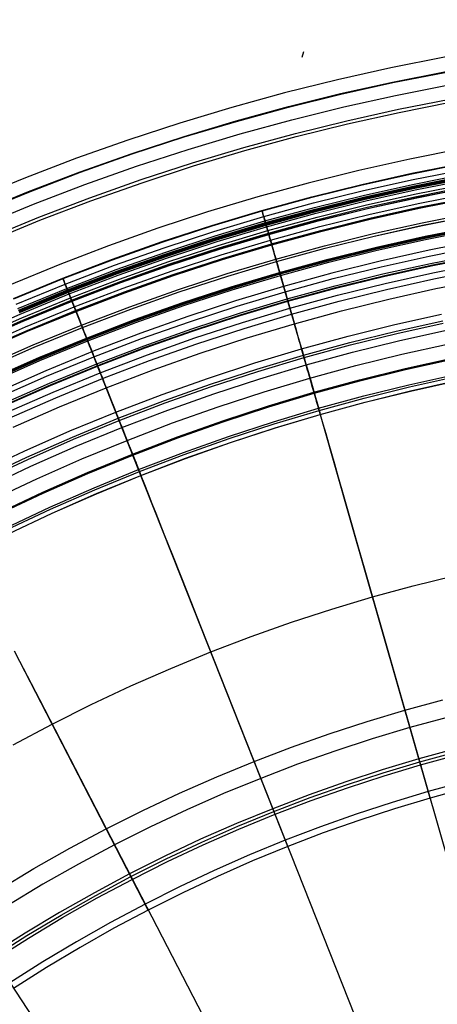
# Model space of a CAD drawing. Header units: millimetres. Extents: x -14 to 488, y -50 to 50.
# Tile 82 of 256: x 195.76 to 202.35, y 19.77 to 35.29. Entities that reach past the tile are written whole.
import ezdxf

# ---------------------------------------------------------------- set-up
doc = ezdxf.new("R2010")
doc.units = ezdxf.units.MM
doc.header["$MEASUREMENT"] = 0
doc.layers.add('Default', color=7, linetype='Continuous')

msp = doc.modelspace()

# ---------------------------------------------------------------- linework, layer by layer
at = {"layer": 'Default'}
for points in [[(212.964, 35.058), (212.157, 35.141), (211.348, 35.206), (210.537, 35.253), (209.726, 35.28), (208.915, 35.29), (208.103, 35.28), (207.292, 35.253), (206.482, 35.206), (205.673, 35.141), (204.866, 35.058), (204.061, 34.956), (203.258, 34.836), (202.459, 34.697), (201.615, 34.531), (200.775, 34.343), (199.94, 34.136), (199.11, 33.908), (198.286, 33.66), (197.469, 33.393), (196.658, 33.105), (195.854, 32.799), (195.025, 32.458)], [(195.091, 32.249), (195.902, 32.582), (196.718, 32.893), (197.536, 33.182), (198.356, 33.45), (199.178, 33.696), (200.001, 33.921), (200.823, 34.124), (201.644, 34.307), (202.463, 34.468), (203.28, 34.61), (204.094, 34.731), (204.904, 34.832), (205.71, 34.914), (206.511, 34.977), (207.306, 35.022), (208.095, 35.048), (208.878, 35.057), (209.66, 35.048), (210.449, 35.022), (211.244, 34.977), (212.045, 34.914), (212.851, 34.832)], [(195.094, 32.241), (195.906, 32.573), (196.721, 32.885), (197.539, 33.174), (198.359, 33.441), (199.181, 33.687), (200.003, 33.912), (200.825, 34.115), (201.646, 34.298), (202.465, 34.459), (203.282, 34.601), (204.096, 34.722), (204.906, 34.823), (205.711, 34.905), (206.512, 34.968), (207.307, 35.013), (208.095, 35.039), (208.878, 35.048), (209.66, 35.039), (210.449, 35.013), (211.244, 34.968), (212.044, 34.905), (212.85, 34.823)], [(195.175, 32.051), (195.981, 32.382), (196.792, 32.691), (197.605, 32.979), (198.421, 33.245), (199.237, 33.489), (200.055, 33.713), (200.872, 33.915), (201.688, 34.096), (202.503, 34.257), (203.315, 34.397), (204.124, 34.518), (204.929, 34.618), (205.73, 34.7), (206.525, 34.763), (207.316, 34.807), (208.1, 34.833), (208.878, 34.842), (209.655, 34.833), (210.439, 34.807), (211.23, 34.763), (212.026, 34.7), (212.826, 34.618)], [(195.262, 31.846), (196.064, 32.175), (196.869, 32.482), (197.677, 32.768), (198.487, 33.032), (199.299, 33.275), (200.111, 33.497), (200.923, 33.698), (201.734, 33.878), (202.543, 34.038), (203.35, 34.177), (204.154, 34.297), (204.954, 34.397), (205.75, 34.478), (206.54, 34.54), (207.326, 34.584), (208.105, 34.61), (208.878, 34.619), (209.65, 34.61), (210.43, 34.584), (211.215, 34.54), (212.006, 34.478), (212.801, 34.397)], [(195.282, 31.799), (196.082, 32.128), (196.886, 32.435), (197.693, 32.72), (198.502, 32.984), (199.313, 33.227), (200.124, 33.448), (200.934, 33.649), (201.744, 33.829), (202.552, 33.988), (203.358, 34.127), (204.161, 34.247), (204.96, 34.347), (205.754, 34.428), (206.544, 34.49), (207.328, 34.534), (208.106, 34.56), (208.878, 34.568), (209.649, 34.56), (210.427, 34.534), (211.211, 34.49), (212.001, 34.428), (212.796, 34.347)], [(212.796, 33.599), (212.022, 33.679), (211.247, 33.741), (210.47, 33.785), (209.693, 33.812), (208.915, 33.821), (208.137, 33.812), (207.36, 33.785), (206.583, 33.741), (205.807, 33.679), (205.034, 33.599), (204.262, 33.501), (203.492, 33.386), (202.726, 33.253), (201.917, 33.093), (201.112, 32.914), (200.311, 32.715), (199.516, 32.497), (198.726, 32.259), (197.942, 32.003), (197.165, 31.727), (196.395, 31.433), (195.6, 31.107)], [(212.796, 33.599), (212.022, 33.679), (211.247, 33.741), (210.47, 33.785), (209.693, 33.812), (208.915, 33.821), (208.137, 33.812), (207.36, 33.785), (206.583, 33.741), (205.807, 33.679), (205.034, 33.599), (204.262, 33.501), (203.492, 33.386), (202.726, 33.253), (201.917, 33.093), (201.112, 32.914), (200.311, 32.715), (199.516, 32.497), (198.726, 32.259), (197.942, 32.003), (197.165, 31.727), (196.395, 31.433), (195.6, 31.107)], [(195.665, 30.897), (196.443, 31.216), (197.224, 31.514), (198.009, 31.792), (198.795, 32.048), (199.582, 32.284), (200.371, 32.499), (201.158, 32.694), (201.945, 32.869), (202.731, 33.024), (203.514, 33.159), (204.294, 33.276), (205.07, 33.373), (205.842, 33.451), (206.61, 33.512), (207.372, 33.554), (208.128, 33.58), (208.878, 33.588), (209.627, 33.58), (210.384, 33.554), (211.146, 33.512), (211.913, 33.451), (212.685, 33.373)], [(195.669, 30.889), (196.446, 31.208), (197.227, 31.506), (198.011, 31.783), (198.798, 32.04), (199.585, 32.275), (200.373, 32.491), (201.161, 32.685), (201.947, 32.86), (202.732, 33.015), (203.515, 33.151), (204.295, 33.267), (205.071, 33.364), (205.843, 33.442), (206.61, 33.503), (207.372, 33.545), (208.128, 33.571), (208.878, 33.579), (209.627, 33.571), (210.383, 33.545), (211.145, 33.503), (211.912, 33.442), (212.684, 33.364)], [(195.705, 30.803), (196.481, 31.121), (197.26, 31.419), (198.041, 31.695), (198.825, 31.951), (199.611, 32.186), (200.396, 32.401), (201.182, 32.595), (201.966, 32.769), (202.749, 32.924), (203.53, 33.059), (204.308, 33.175), (205.082, 33.271), (205.851, 33.35), (206.616, 33.41), (207.376, 33.453), (208.13, 33.478), (208.878, 33.486), (209.625, 33.478), (210.379, 33.453), (211.139, 33.41), (211.904, 33.35), (212.674, 33.271)], [(195.733, 30.737), (196.507, 31.054), (197.284, 31.351), (198.065, 31.627), (198.847, 31.882), (199.63, 32.117), (200.414, 32.331), (201.198, 32.525), (201.981, 32.699), (202.762, 32.853), (203.541, 32.988), (204.317, 33.103), (205.09, 33.2), (205.858, 33.278), (206.621, 33.338), (207.379, 33.38), (208.132, 33.406), (208.878, 33.414), (209.624, 33.406), (210.376, 33.38), (211.134, 33.338), (211.897, 33.278), (212.666, 33.2)], [(195.744, 30.712), (196.517, 31.029), (197.294, 31.326), (198.073, 31.601), (198.855, 31.856), (199.638, 32.091), (200.421, 32.305), (201.204, 32.499), (201.987, 32.672), (202.767, 32.826), (203.546, 32.961), (204.321, 33.076), (205.093, 33.173), (205.86, 33.251), (206.623, 33.311), (207.381, 33.354), (208.132, 33.379), (208.878, 33.387), (209.623, 33.379), (210.375, 33.354), (211.132, 33.311), (211.895, 33.251), (212.662, 33.173)], [(195.749, 30.699), (196.522, 31.017), (197.298, 31.313), (198.078, 31.588), (198.859, 31.843), (199.642, 32.078), (200.425, 32.292), (201.208, 32.485), (201.989, 32.659), (202.77, 32.813), (203.548, 32.947), (204.323, 33.063), (205.094, 33.159), (205.862, 33.238), (206.624, 33.298), (207.381, 33.34), (208.133, 33.365), (208.878, 33.373), (209.623, 33.365), (210.374, 33.34), (211.131, 33.298), (211.894, 33.238), (212.661, 33.159)], [(195.003, 30.312), (195.771, 30.649), (196.542, 30.966), (197.317, 31.262), (198.095, 31.537), (198.875, 31.791), (199.657, 32.025), (200.438, 32.239), (201.22, 32.432), (202.001, 32.606), (202.78, 32.759), (203.556, 32.894), (204.33, 33.009), (205.1, 33.105), (205.866, 33.183), (206.628, 33.243), (207.384, 33.285), (208.134, 33.311), (208.878, 33.319), (209.621, 33.311), (210.372, 33.285), (211.128, 33.243), (211.889, 33.183), (212.655, 33.105)], [(195.03, 30.254), (195.795, 30.591), (196.565, 30.907), (197.339, 31.202), (198.116, 31.477), (198.894, 31.731), (199.674, 31.965), (200.454, 32.178), (201.234, 32.371), (202.014, 32.544), (202.791, 32.697), (203.566, 32.831), (204.339, 32.946), (205.108, 33.043), (205.872, 33.12), (206.632, 33.18), (207.386, 33.222), (208.135, 33.247), (208.878, 33.256), (209.62, 33.247), (210.369, 33.222), (211.123, 33.18), (211.883, 33.12), (212.648, 33.043)], [(195.754, 30.688), (196.527, 31.005), (197.303, 31.301), (198.082, 31.576), (198.863, 31.831), (199.645, 32.065), (200.428, 32.279), (201.21, 32.473), (201.992, 32.646), (202.772, 32.8), (203.55, 32.935), (204.325, 33.05), (205.096, 33.147), (205.863, 33.225), (206.625, 33.285), (207.382, 33.327), (208.133, 33.352), (208.878, 33.36), (209.622, 33.352), (210.373, 33.327), (211.13, 33.285), (211.893, 33.225), (212.66, 33.147)], [(195.759, 30.675), (196.532, 30.992), (197.307, 31.288), (198.086, 31.564), (198.867, 31.818), (199.649, 32.052), (200.431, 32.266), (201.213, 32.46), (201.995, 32.633), (202.775, 32.787), (203.552, 32.922), (204.326, 33.037), (205.097, 33.133), (205.864, 33.211), (206.626, 33.271), (207.382, 33.314), (208.133, 33.339), (208.878, 33.347), (209.622, 33.339), (210.373, 33.314), (211.129, 33.271), (211.891, 33.211), (212.658, 33.133)], [(195.046, 30.218), (195.811, 30.555), (196.58, 30.87), (197.353, 31.165), (198.128, 31.44), (198.906, 31.693), (199.685, 31.927), (200.464, 32.139), (201.243, 32.332), (202.022, 32.505), (202.798, 32.658), (203.573, 32.792), (204.344, 32.907), (205.112, 33.003), (205.876, 33.081), (206.635, 33.141), (207.388, 33.183), (208.136, 33.208), (208.878, 33.216), (209.619, 33.208), (210.367, 33.183), (211.121, 33.141), (211.88, 33.081), (212.643, 33.003)], [(195.053, 30.202), (195.818, 30.539), (196.586, 30.854), (197.359, 31.149), (198.134, 31.423), (198.911, 31.677), (199.69, 31.91), (200.469, 32.122), (201.247, 32.315), (202.025, 32.488), (202.802, 32.641), (203.575, 32.775), (204.347, 32.89), (205.114, 32.986), (205.877, 33.064), (206.636, 33.123), (207.389, 33.165), (208.136, 33.19), (208.878, 33.199), (209.619, 33.19), (210.366, 33.165), (211.119, 33.123), (211.878, 33.064), (212.641, 32.986)], [(195.055, 30.199), (195.819, 30.535), (196.588, 30.851), (197.36, 31.145), (198.135, 31.419), (198.912, 31.673), (199.691, 31.906), (200.47, 32.119), (201.248, 32.311), (202.026, 32.484), (202.802, 32.637), (203.576, 32.771), (204.347, 32.886), (205.114, 32.982), (205.878, 33.06), (206.636, 33.119), (207.389, 33.162), (208.137, 33.187), (208.878, 33.195), (209.619, 33.187), (210.366, 33.162), (211.119, 33.119), (211.878, 33.06), (212.641, 32.982)], [(195.094, 30.114), (195.856, 30.449), (196.622, 30.764), (197.392, 31.057), (198.165, 31.331), (198.94, 31.584), (199.716, 31.816), (200.493, 32.028), (201.27, 32.22), (202.045, 32.393), (202.819, 32.545), (203.591, 32.679), (204.36, 32.793), (205.125, 32.889), (205.886, 32.966), (206.642, 33.026), (207.393, 33.068), (208.139, 33.093), (208.878, 33.101), (209.617, 33.093), (210.362, 33.068), (211.113, 33.026), (211.869, 32.966), (212.63, 32.889)], [(195.119, 30.057), (195.88, 30.392), (196.645, 30.706), (197.414, 30.999), (198.185, 31.272), (198.959, 31.524), (199.733, 31.756), (200.509, 31.968), (201.284, 32.16), (202.058, 32.332), (202.831, 32.484), (203.601, 32.618), (204.368, 32.732), (205.132, 32.827), (205.892, 32.905), (206.646, 32.964), (207.396, 33.006), (208.14, 33.031), (208.878, 33.039), (209.615, 33.031), (210.359, 33.006), (211.109, 32.964), (211.864, 32.905), (212.623, 32.827)], [(195.126, 30.043), (195.886, 30.378), (196.651, 30.691), (197.419, 30.985), (198.19, 31.257), (198.963, 31.51), (199.738, 31.742), (200.513, 31.953), (201.287, 32.145), (202.061, 32.317), (202.833, 32.469), (203.603, 32.602), (204.37, 32.716), (205.134, 32.812), (205.893, 32.889), (206.647, 32.949), (207.397, 32.991), (208.14, 33.016), (208.878, 33.024), (209.615, 33.016), (210.358, 32.991), (211.108, 32.949), (211.862, 32.889), (212.622, 32.812)], [(195.222, 29.831), (195.977, 30.163), (196.737, 30.474), (197.5, 30.765), (198.265, 31.036), (199.033, 31.287), (199.802, 31.517), (200.571, 31.727), (201.341, 31.917), (202.109, 32.088), (202.876, 32.239), (203.64, 32.372), (204.402, 32.485), (205.16, 32.58), (205.914, 32.657), (206.663, 32.716), (207.407, 32.757), (208.146, 32.782), (208.878, 32.79), (209.61, 32.782), (210.348, 32.757), (211.092, 32.716), (211.841, 32.657), (212.595, 32.58)], [(195.239, 29.794), (195.993, 30.126), (196.752, 30.437), (197.514, 30.728), (198.278, 30.998), (199.045, 31.248), (199.813, 31.478), (200.582, 31.688), (201.35, 31.878), (202.117, 32.049), (202.883, 32.2), (203.647, 32.332), (204.407, 32.445), (205.165, 32.54), (205.918, 32.617), (206.666, 32.675), (207.409, 32.717), (208.146, 32.742), (208.878, 32.75), (209.609, 32.742), (210.346, 32.717), (211.089, 32.675), (211.838, 32.617), (212.591, 32.54)], [(195.239, 29.794), (195.993, 30.125), (196.752, 30.437), (197.514, 30.727), (198.278, 30.998), (199.045, 31.248), (199.813, 31.478), (200.582, 31.688), (201.35, 31.878), (202.117, 32.048), (202.883, 32.2), (203.647, 32.332), (204.407, 32.445), (205.165, 32.54), (205.918, 32.616), (206.666, 32.675), (207.409, 32.717), (208.146, 32.741), (208.878, 32.75), (209.609, 32.741), (210.346, 32.717), (211.089, 32.675), (211.838, 32.616), (212.591, 32.54)], [(195.313, 29.632), (196.063, 29.962), (196.817, 30.271), (197.575, 30.561), (198.336, 30.83), (199.098, 31.078), (199.862, 31.307), (200.626, 31.516), (201.391, 31.705), (202.154, 31.875), (202.916, 32.025), (203.675, 32.156), (204.432, 32.269), (205.185, 32.363), (205.934, 32.439), (206.678, 32.498), (207.417, 32.539), (208.15, 32.564), (208.878, 32.572), (209.605, 32.564), (210.338, 32.539), (211.077, 32.498), (211.822, 32.439), (212.571, 32.363)], [(195.319, 29.617), (196.069, 29.947), (196.823, 30.257), (197.58, 30.546), (198.341, 30.814), (199.103, 31.063), (199.866, 31.292), (200.63, 31.5), (201.394, 31.689), (202.157, 31.859), (202.919, 32.009), (203.678, 32.14), (204.434, 32.253), (205.186, 32.347), (205.935, 32.423), (206.679, 32.482), (207.418, 32.523), (208.151, 32.548), (208.878, 32.556), (209.604, 32.548), (210.338, 32.523), (211.076, 32.482), (211.82, 32.423), (212.569, 32.347)], [(195.324, 29.608), (196.073, 29.937), (196.827, 30.247), (197.584, 30.536), (198.344, 30.804), (199.106, 31.053), (199.869, 31.281), (200.633, 31.49), (201.397, 31.679), (202.159, 31.848), (202.92, 31.999), (203.679, 32.13), (204.435, 32.242), (205.188, 32.337), (205.936, 32.413), (206.68, 32.471), (207.418, 32.513), (208.151, 32.537), (208.878, 32.545), (209.604, 32.537), (210.337, 32.513), (211.076, 32.471), (211.819, 32.413), (212.568, 32.337)], [(195.333, 29.587), (196.082, 29.916), (196.835, 30.225), (197.592, 30.514), (198.351, 30.783), (199.113, 31.031), (199.876, 31.259), (200.639, 31.468), (201.402, 31.657), (202.164, 31.826), (202.925, 31.976), (203.683, 32.107), (204.438, 32.22), (205.19, 32.314), (205.938, 32.39), (206.681, 32.448), (207.419, 32.49), (208.151, 32.514), (208.878, 32.522), (209.604, 32.514), (210.336, 32.49), (211.074, 32.448), (211.817, 32.39), (212.565, 32.314)], [(212.629, 32.14), (211.888, 32.216), (211.146, 32.276), (210.403, 32.318), (209.659, 32.344), (208.915, 32.352), (208.171, 32.344), (207.427, 32.318), (206.684, 32.276), (205.942, 32.216), (205.201, 32.14), (204.463, 32.046), (203.727, 31.936), (202.993, 31.809), (202.219, 31.656), (201.449, 31.484), (200.683, 31.294), (199.922, 31.085), (199.166, 30.858), (198.416, 30.612), (197.672, 30.349), (196.935, 30.067), (196.175, 29.755), (195.423, 29.424)], [(212.629, 32.14), (211.888, 32.216), (211.146, 32.276), (210.403, 32.318), (209.659, 32.344), (208.915, 32.352), (208.171, 32.344), (207.427, 32.318), (206.684, 32.276), (205.942, 32.216), (205.201, 32.14), (204.463, 32.046), (203.727, 31.936), (202.993, 31.809), (202.219, 31.656), (201.449, 31.484), (200.683, 31.294), (199.922, 31.085), (199.166, 30.858), (198.416, 30.612), (197.672, 30.349), (196.935, 30.067), (196.175, 29.755), (195.423, 29.424)], [(195.444, 29.343), (196.187, 29.669), (196.934, 29.976), (197.685, 30.262), (198.438, 30.529), (199.193, 30.775), (199.95, 31.002), (200.707, 31.208), (201.463, 31.396), (202.219, 31.563), (202.973, 31.712), (203.725, 31.842), (204.475, 31.954), (205.22, 32.047), (205.962, 32.123), (206.699, 32.181), (207.431, 32.222), (208.157, 32.246), (208.878, 32.254), (209.598, 32.246), (210.324, 32.222), (211.056, 32.181), (211.793, 32.123), (212.535, 32.047)], [(195.493, 29.235), (196.233, 29.561), (196.977, 29.866), (197.725, 30.151), (198.476, 30.417), (199.228, 30.662), (199.982, 30.888), (200.736, 31.094), (201.49, 31.281), (202.243, 31.448), (202.995, 31.596), (203.744, 31.726), (204.491, 31.837), (205.234, 31.93), (205.973, 32.005), (206.707, 32.063), (207.436, 32.104), (208.16, 32.128), (208.878, 32.136), (209.595, 32.128), (210.319, 32.104), (211.048, 32.063), (211.783, 32.005), (212.521, 31.93)], [(212.518, 31.897), (211.779, 31.972), (211.046, 32.029), (210.317, 32.07), (209.594, 32.094), (208.878, 32.102), (208.161, 32.094), (207.438, 32.07), (206.709, 32.029), (205.976, 31.972), (205.238, 31.897), (204.495, 31.804), (203.75, 31.693), (203.001, 31.563), (202.25, 31.415), (201.498, 31.248), (200.745, 31.061), (199.991, 30.856), (199.238, 30.63), (198.487, 30.385), (197.737, 30.12), (196.99, 29.835), (196.246, 29.53), (195.507, 29.205)], [(195.509, 29.199), (196.249, 29.524), (196.992, 29.829), (197.739, 30.115), (198.488, 30.38), (199.24, 30.625), (199.993, 30.85), (200.746, 31.056), (201.499, 31.242), (202.251, 31.409), (203.002, 31.558), (203.75, 31.687), (204.496, 31.798), (205.238, 31.891), (205.976, 31.966), (206.71, 32.024), (207.438, 32.064), (208.161, 32.089), (208.878, 32.097), (209.594, 32.089), (210.317, 32.064), (211.045, 32.024), (211.779, 31.966), (212.517, 31.891)], [(195.556, 29.097), (196.293, 29.42), (197.034, 29.724), (197.778, 30.008), (198.525, 30.273), (199.274, 30.517), (200.024, 30.742), (200.775, 30.947), (201.525, 31.132), (202.275, 31.299), (203.023, 31.446), (203.768, 31.575), (204.511, 31.686), (205.251, 31.779), (205.986, 31.853), (206.717, 31.911), (207.443, 31.952), (208.163, 31.976), (208.878, 31.984), (209.592, 31.976), (210.312, 31.952), (211.038, 31.911), (211.769, 31.853), (212.504, 31.779)], [(195.596, 29.008), (196.331, 29.331), (197.069, 29.634), (197.811, 29.917), (198.556, 30.181), (199.303, 30.424), (200.051, 30.648), (200.799, 30.852), (201.547, 31.038), (202.295, 31.204), (203.04, 31.351), (203.784, 31.479), (204.525, 31.59), (205.262, 31.682), (205.995, 31.757), (206.724, 31.814), (207.447, 31.854), (208.166, 31.878), (208.878, 31.886), (209.59, 31.878), (210.308, 31.854), (211.031, 31.814), (211.76, 31.757), (212.493, 31.682)], [(195.662, 28.865), (196.392, 29.186), (197.127, 29.488), (197.866, 29.769), (198.607, 30.031), (199.35, 30.274), (200.094, 30.497), (200.839, 30.7), (201.583, 30.884), (202.327, 31.05), (203.069, 31.196), (203.809, 31.324), (204.546, 31.434), (205.28, 31.525), (206.009, 31.6), (206.734, 31.657), (207.455, 31.697), (208.169, 31.721), (208.878, 31.729), (209.586, 31.721), (210.301, 31.697), (211.021, 31.657), (211.746, 31.6), (212.476, 31.525)], [(195.116, 28.153), (195.832, 28.489), (196.554, 28.806), (197.279, 29.104), (198.008, 29.382), (198.739, 29.641), (199.473, 29.88), (200.207, 30.1), (200.943, 30.301), (201.678, 30.483), (202.412, 30.646)], [(195.161, 28.059), (195.875, 28.395), (196.594, 28.711), (197.317, 29.008), (198.044, 29.285), (198.773, 29.543), (199.504, 29.781), (200.236, 30), (200.969, 30.2), (201.701, 30.382), (202.433, 30.544)], [(195.178, 28.024), (195.892, 28.359), (196.61, 28.675), (197.332, 28.971), (198.057, 29.248), (198.785, 29.506), (199.516, 29.744), (200.247, 29.963), (200.979, 30.163), (201.71, 30.344), (202.441, 30.506)], [(195.23, 27.917), (195.941, 28.251), (196.656, 28.565), (197.376, 28.861), (198.098, 29.136), (198.824, 29.393), (199.551, 29.63), (200.28, 29.848), (201.009, 30.047), (201.737, 30.228), (202.465, 30.39)], [(195.326, 27.721), (196.031, 28.052), (196.741, 28.365), (197.456, 28.658), (198.173, 28.932), (198.894, 29.187), (199.616, 29.422), (200.34, 29.639), (201.063, 29.837), (201.787, 30.016), (202.51, 30.176)], [(195.426, 27.513), (196.127, 27.842), (196.832, 28.153), (197.541, 28.443), (198.253, 28.715), (198.968, 28.968), (199.685, 29.202), (200.403, 29.417), (201.122, 29.613), (201.84, 29.791), (202.557, 29.95)], [(195.434, 27.498), (196.134, 27.827), (196.838, 28.137), (197.547, 28.427), (198.259, 28.699), (198.974, 28.952), (199.69, 29.186), (200.408, 29.401), (201.126, 29.597), (201.844, 29.774), (202.561, 29.934)], [(195.541, 27.276), (196.236, 27.603), (196.935, 27.91), (197.638, 28.198), (198.344, 28.468), (199.053, 28.719), (199.764, 28.951), (200.476, 29.164), (201.188, 29.358), (201.9, 29.535), (202.611, 29.693)], [(195.556, 27.246), (196.25, 27.572), (196.948, 27.879), (197.65, 28.167), (198.356, 28.436), (199.064, 28.687), (199.774, 28.918), (200.485, 29.131), (201.196, 29.326), (201.908, 29.502), (202.618, 29.659)], [(195.585, 27.187), (196.277, 27.512), (196.973, 27.819), (197.674, 28.106), (198.378, 28.375), (199.085, 28.625), (199.793, 28.856), (200.503, 29.068), (201.213, 29.262), (201.923, 29.438), (202.632, 29.595)], [(195.586, 27.185), (196.277, 27.511), (196.974, 27.817), (197.675, 28.105), (198.379, 28.373), (199.085, 28.623), (199.794, 28.854), (200.503, 29.067), (201.213, 29.261), (201.923, 29.436), (202.632, 29.594)], [(195.66, 23.857), (196.273, 24.184), (196.892, 24.495), (197.516, 24.788), (198.144, 25.064), (198.776, 25.323), (199.411, 25.566), (200.048, 25.791), (200.687, 25.999), (201.326, 26.191), (201.967, 26.366), (202.607, 26.524)], [(195.66, 23.857), (196.273, 24.184), (196.892, 24.495), (197.516, 24.788), (198.144, 25.064), (198.776, 25.323), (199.411, 25.566), (200.048, 25.791), (200.687, 25.999), (201.326, 26.191), (201.967, 26.366), (202.607, 26.524)], [(195.428, 21.574), (195.988, 21.91), (196.554, 22.231), (197.126, 22.536), (197.703, 22.825), (198.284, 23.098), (198.87, 23.356), (199.459, 23.598), (200.051, 23.824), (200.645, 24.034), (201.241, 24.228), (201.837, 24.407), (202.434, 24.57)], [(202.636, 23.794), (202.058, 23.636), (201.48, 23.463), (200.903, 23.275), (200.327, 23.071), (199.754, 22.852), (199.184, 22.618), (198.616, 22.369), (198.053, 22.104), (197.494, 21.824), (196.94, 21.528), (196.392, 21.218), (195.85, 20.892), (195.315, 20.552)], [(195.341, 20.512), (195.875, 20.852), (196.416, 21.176), (196.963, 21.486), (197.516, 21.781), (198.074, 22.061), (198.636, 22.325), (199.202, 22.574), (199.772, 22.808), (200.344, 23.026), (200.918, 23.229), (201.494, 23.417), (202.071, 23.59), (202.648, 23.747)], [(195.367, 20.472), (195.9, 20.811), (196.44, 21.135), (196.986, 21.444), (197.538, 21.738), (198.095, 22.017), (198.656, 22.281), (199.221, 22.53), (199.79, 22.763), (200.361, 22.981), (200.934, 23.183), (201.508, 23.371), (202.084, 23.543), (202.66, 23.701)], [(202.797, 23.173), (202.234, 23.019), (201.671, 22.851), (201.109, 22.667), (200.549, 22.469), (199.99, 22.256), (199.434, 22.028), (198.882, 21.785), (198.333, 21.527), (197.788, 21.254), (197.249, 20.966), (196.715, 20.664), (196.187, 20.347), (195.666, 20.016)]]:
    msp.add_lwpolyline(points, dxfattribs=at)
at = {"layer": 'Default', "extrusion": (0.929789, 0.368092, 0)}
for points in [[(-44.534, 22.217), (-44.534, 22.187), (-44.533, 22.156), (-44.531, 22.125), (-44.528, 22.094), (-44.525, 22.062), (-44.521, 22.031), (-44.516, 21.999), (-44.51, 21.967), (-44.503, 21.935), (-44.495, 21.903), (-44.487, 21.871), (-44.477, 21.839), (-44.467, 21.807), (-44.456, 21.774), (-44.444, 21.742), (-44.431, 21.711), (-44.417, 21.679), (-44.402, 21.647), (-44.387, 21.616), (-44.37, 21.585), (-44.353, 21.554), (-44.334, 21.524), (-44.315, 21.494), (-44.295, 21.464), (-44.274, 21.435), (-44.252, 21.406), (-44.229, 21.378), (-44.206, 21.35), (-44.181, 21.322), (-44.156, 21.296), (-44.13, 21.269), (-44.104, 21.244), (-44.077, 21.219), (-44.049, 21.195), (-44.02, 21.171), (-43.991, 21.149), (-43.961, 21.127), (-43.931, 21.105), (-43.9, 21.085), (-43.869, 21.065), (-43.837, 21.046), (-43.805, 21.028), (-43.773, 21.011), (-43.74, 20.994), (-43.707, 20.979), (-43.673, 20.964), (-43.64, 20.95), (-43.606, 20.937), (-43.572, 20.925), (-43.538, 20.914), (-43.504, 20.903), (-43.47, 20.894), (-43.435, 20.885), (-43.401, 20.877), (-43.367, 20.87), (-43.333, 20.864), (-43.299, 20.858), (-43.265, 20.853), (-43.231, 20.849), (-43.197, 20.846), (-43.164, 20.844), (-43.131, 20.842), (-43.098, 20.841), (-43.065, 20.841), (-43.033, 20.841), (-43, 20.842), (-42.967, 20.844), (-42.933, 20.846), (-42.9, 20.849), (-42.866, 20.853), (-42.832, 20.858), (-42.798, 20.864), (-42.764, 20.87), (-42.73, 20.877), (-42.695, 20.885), (-42.661, 20.894), (-42.627, 20.903), (-42.593, 20.914), (-42.559, 20.925), (-42.525, 20.937), (-42.491, 20.95), (-42.457, 20.964), (-42.424, 20.979), (-42.391, 20.994), (-42.358, 21.011), (-42.325, 21.028), (-42.293, 21.046), (-42.262, 21.065), (-42.23, 21.085), (-42.2, 21.105), (-42.169, 21.127), (-42.14, 21.149), (-42.11, 21.171), (-42.082, 21.195), (-42.054, 21.219), (-42.027, 21.244), (-42, 21.269), (-41.974, 21.296), (-41.949, 21.322), (-41.925, 21.35), (-41.902, 21.378), (-41.879, 21.406), (-41.857, 21.435), (-41.836, 21.464), (-41.816, 21.494), (-41.797, 21.524), (-41.778, 21.554), (-41.761, 21.585), (-41.744, 21.616), (-41.728, 21.647), (-41.714, 21.679), (-41.7, 21.711), (-41.687, 21.742), (-41.675, 21.774), (-41.664, 21.807), (-41.653, 21.839), (-41.644, 21.871), (-41.635, 21.903), (-41.628, 21.935), (-41.621, 21.967), (-41.615, 21.999), (-41.61, 22.031), (-41.606, 22.062), (-41.603, 22.094), (-41.6, 22.125), (-41.598, 22.156), (-41.597, 22.187), (-41.597, 22.217)], [(-41.597, 22.217), (-41.597, 22.248), (-41.598, 22.279), (-41.6, 22.31), (-41.603, 22.341), (-41.606, 22.373), (-41.61, 22.404), (-41.615, 22.436), (-41.621, 22.468), (-41.628, 22.5), (-41.635, 22.532), (-41.644, 22.564), (-41.653, 22.596), (-41.664, 22.628), (-41.675, 22.66), (-41.687, 22.692), (-41.7, 22.724), (-41.714, 22.756), (-41.728, 22.787), (-41.744, 22.819), (-41.761, 22.85), (-41.778, 22.881), (-41.797, 22.911), (-41.816, 22.941), (-41.836, 22.971), (-41.857, 23), (-41.879, 23.029), (-41.902, 23.057), (-41.925, 23.085), (-41.949, 23.113), (-41.974, 23.139), (-42, 23.165), (-42.027, 23.191), (-42.054, 23.216), (-42.082, 23.24), (-42.11, 23.264), (-42.14, 23.286), (-42.169, 23.308), (-42.2, 23.33), (-42.23, 23.35), (-42.262, 23.37), (-42.293, 23.389), (-42.325, 23.407), (-42.358, 23.424), (-42.391, 23.44), (-42.424, 23.456), (-42.457, 23.471), (-42.491, 23.485), (-42.525, 23.498), (-42.559, 23.51), (-42.593, 23.521), (-42.627, 23.531), (-42.661, 23.541), (-42.695, 23.55), (-42.73, 23.558), (-42.764, 23.565), (-42.798, 23.571), (-42.832, 23.577), (-42.866, 23.581), (-42.9, 23.585), (-42.933, 23.589), (-42.967, 23.591), (-43, 23.593), (-43.033, 23.594), (-43.065, 23.594), (-43.098, 23.594), (-43.131, 23.593), (-43.164, 23.591), (-43.197, 23.589), (-43.231, 23.585), (-43.265, 23.581), (-43.299, 23.577), (-43.333, 23.571), (-43.367, 23.565), (-43.401, 23.558), (-43.435, 23.55), (-43.47, 23.541), (-43.504, 23.531), (-43.538, 23.521), (-43.572, 23.51), (-43.606, 23.498), (-43.64, 23.485), (-43.673, 23.471), (-43.707, 23.456), (-43.74, 23.44), (-43.773, 23.424), (-43.805, 23.407), (-43.837, 23.389), (-43.869, 23.37), (-43.9, 23.35), (-43.931, 23.33), (-43.961, 23.308), (-43.991, 23.286), (-44.02, 23.264), (-44.049, 23.24), (-44.077, 23.216), (-44.104, 23.191), (-44.13, 23.165), (-44.156, 23.139), (-44.181, 23.113), (-44.206, 23.085), (-44.229, 23.057), (-44.252, 23.029), (-44.274, 23), (-44.295, 22.971), (-44.315, 22.941), (-44.334, 22.911), (-44.353, 22.881), (-44.37, 22.85), (-44.387, 22.819), (-44.402, 22.787), (-44.417, 22.756), (-44.431, 22.724), (-44.444, 22.692), (-44.456, 22.66), (-44.467, 22.628), (-44.477, 22.596), (-44.487, 22.564), (-44.495, 22.532), (-44.503, 22.5), (-44.51, 22.468), (-44.516, 22.436), (-44.521, 22.404), (-44.525, 22.373), (-44.528, 22.341), (-44.531, 22.31), (-44.533, 22.279), (-44.534, 22.248), (-44.534, 22.217)]]:
    msp.add_lwpolyline(points, dxfattribs=at)
at = {"layer": 'Default', "extrusion": (0.961399, 0.275158, 0)}
for points in [[(-32.073, 101.663), (-32.076, 101.677), (-32.079, 101.692), (-32.083, 101.706), (-32.087, 101.72), (-32.091, 101.734), (-32.096, 101.748), (-32.102, 101.762), (-32.107, 101.776), (-32.113, 101.791), (-32.12, 101.805), (-32.127, 101.819), (-32.134, 101.833), (-32.142, 101.846), (-32.15, 101.86), (-32.158, 101.874), (-32.167, 101.887), (-32.176, 101.901), (-32.186, 101.914), (-32.196, 101.927), (-32.207, 101.94), (-32.218, 101.953), (-32.229, 101.965), (-32.241, 101.977), (-32.253, 101.989), (-32.265, 102.001), (-32.278, 102.013), (-32.291, 102.024), (-32.304, 102.035), (-32.318, 102.045), (-32.332, 102.055), (-32.346, 102.065), (-32.361, 102.075), (-32.375, 102.084), (-32.39, 102.093), (-32.406, 102.101), (-32.421, 102.109), (-32.437, 102.117), (-32.453, 102.124), (-32.469, 102.131), (-32.485, 102.138), (-32.501, 102.144), (-32.518, 102.149), (-32.534, 102.155), (-32.551, 102.159), (-32.567, 102.164), (-32.584, 102.168), (-32.601, 102.172), (-32.617, 102.175), (-32.634, 102.178), (-32.651, 102.18), (-32.668, 102.182), (-32.684, 102.184), (-32.701, 102.185), (-32.717, 102.186), (-32.733, 102.186), (-32.75, 102.186), (-32.766, 102.186), (-32.782, 102.185), (-32.798, 102.184), (-32.813, 102.183), (-32.829, 102.181), (-32.844, 102.18), (-32.859, 102.177), (-32.874, 102.175)], [(-33.516, 101.407), (-33.518, 101.421), (-33.521, 101.435), (-33.523, 101.449), (-33.525, 101.464), (-33.526, 101.479), (-33.527, 101.493), (-33.528, 101.508), (-33.528, 101.523), (-33.528, 101.539), (-33.527, 101.554), (-33.526, 101.569), (-33.525, 101.585), (-33.523, 101.6), (-33.521, 101.616), (-33.519, 101.632), (-33.516, 101.647), (-33.512, 101.663), (-33.508, 101.679), (-33.504, 101.694), (-33.499, 101.71), (-33.494, 101.725), (-33.489, 101.741), (-33.482, 101.756), (-33.476, 101.771), (-33.469, 101.787), (-33.462, 101.802), (-33.454, 101.816), (-33.446, 101.831), (-33.437, 101.846), (-33.428, 101.86), (-33.419, 101.874), (-33.409, 101.888), (-33.399, 101.902), (-33.388, 101.915), (-33.377, 101.928), (-33.366, 101.941), (-33.355, 101.953), (-33.343, 101.966), (-33.331, 101.977), (-33.318, 101.989), (-33.305, 102), (-33.292, 102.011), (-33.279, 102.022), (-33.265, 102.032), (-33.252, 102.042), (-33.238, 102.051), (-33.224, 102.06), (-33.209, 102.069), (-33.195, 102.077), (-33.18, 102.085), (-33.166, 102.093), (-33.151, 102.1), (-33.136, 102.107), (-33.121, 102.113), (-33.106, 102.12), (-33.091, 102.125), (-33.076, 102.131), (-33.061, 102.135), (-33.046, 102.14), (-33.031, 102.144), (-33.015, 102.148), (-33, 102.152), (-32.986, 102.155), (-32.971, 102.158)]]:
    msp.add_lwpolyline(points, dxfattribs=at)
at = {"layer": 'Default', "extrusion": (0.929788, 0.368095, 0)}
for points in [[(-51.479, 101.663), (-51.482, 101.677), (-51.485, 101.692), (-51.489, 101.706), (-51.493, 101.72), (-51.498, 101.734), (-51.503, 101.748), (-51.508, 101.762), (-51.514, 101.776), (-51.52, 101.791), (-51.526, 101.805), (-51.533, 101.819), (-51.54, 101.833), (-51.548, 101.846), (-51.556, 101.86), (-51.564, 101.874), (-51.573, 101.887), (-51.583, 101.901), (-51.592, 101.914), (-51.603, 101.927), (-51.613, 101.94), (-51.624, 101.953), (-51.635, 101.965), (-51.647, 101.977), (-51.659, 101.989), (-51.671, 102.001), (-51.684, 102.013), (-51.697, 102.024), (-51.71, 102.035), (-51.724, 102.045), (-51.738, 102.055), (-51.752, 102.065), (-51.767, 102.075), (-51.782, 102.084), (-51.797, 102.093), (-51.812, 102.101), (-51.827, 102.109), (-51.843, 102.117), (-51.859, 102.124), (-51.875, 102.131), (-51.891, 102.138), (-51.907, 102.144), (-51.924, 102.149), (-51.94, 102.155), (-51.957, 102.159), (-51.974, 102.164), (-51.99, 102.168), (-52.007, 102.172), (-52.024, 102.175), (-52.04, 102.178), (-52.057, 102.18), (-52.074, 102.182), (-52.09, 102.184), (-52.107, 102.185), (-52.123, 102.186), (-52.14, 102.186), (-52.156, 102.186), (-52.172, 102.186), (-52.188, 102.185), (-52.204, 102.184), (-52.22, 102.183), (-52.235, 102.181), (-52.25, 102.18), (-52.266, 102.177), (-52.281, 102.175)], [(-52.922, 101.407), (-52.925, 101.421), (-52.927, 101.435), (-52.929, 101.449), (-52.931, 101.464), (-52.932, 101.479), (-52.933, 101.493), (-52.934, 101.508), (-52.934, 101.523), (-52.934, 101.539), (-52.933, 101.554), (-52.932, 101.569), (-52.931, 101.585), (-52.929, 101.6), (-52.927, 101.616), (-52.925, 101.632), (-52.922, 101.647), (-52.918, 101.663), (-52.915, 101.679), (-52.91, 101.694), (-52.906, 101.71), (-52.9, 101.725), (-52.895, 101.741), (-52.889, 101.756), (-52.882, 101.771), (-52.875, 101.787), (-52.868, 101.802), (-52.86, 101.816), (-52.852, 101.831), (-52.843, 101.846), (-52.834, 101.86), (-52.825, 101.874), (-52.815, 101.888), (-52.805, 101.902), (-52.795, 101.915), (-52.784, 101.928), (-52.772, 101.941), (-52.761, 101.953), (-52.749, 101.966), (-52.737, 101.977), (-52.724, 101.989), (-52.712, 102), (-52.698, 102.011), (-52.685, 102.022), (-52.672, 102.032), (-52.658, 102.042), (-52.644, 102.051), (-52.63, 102.06), (-52.616, 102.069), (-52.601, 102.077), (-52.587, 102.085), (-52.572, 102.093), (-52.557, 102.1), (-52.542, 102.107), (-52.527, 102.113), (-52.512, 102.12), (-52.497, 102.125), (-52.482, 102.131), (-52.467, 102.135), (-52.452, 102.14), (-52.437, 102.144), (-52.422, 102.148), (-52.407, 102.152), (-52.392, 102.155), (-52.377, 102.158)]]:
    msp.add_lwpolyline(points, dxfattribs=at)
at = {"layer": 'Default', "extrusion": (0.99608, 0.087068, 0.015608)}
msp.add_lwpolyline([(6.092, 95.504), (6.185, 95.521)], dxfattribs=at)
at = {"layer": 'Default', "extrusion": (0.888284, 0.459295, 0)}
for points in [[(-70.521, 101.663), (-70.524, 101.677), (-70.527, 101.692), (-70.531, 101.706), (-70.535, 101.72), (-70.539, 101.734), (-70.544, 101.748), (-70.549, 101.762), (-70.555, 101.776), (-70.561, 101.791), (-70.568, 101.805), (-70.575, 101.819), (-70.582, 101.833), (-70.589, 101.846), (-70.598, 101.86), (-70.606, 101.874), (-70.615, 101.887), (-70.624, 101.901), (-70.634, 101.914), (-70.644, 101.927), (-70.655, 101.94), (-70.665, 101.953), (-70.677, 101.965), (-70.688, 101.977), (-70.7, 101.989), (-70.713, 102.001), (-70.725, 102.013), (-70.739, 102.024), (-70.752, 102.035), (-70.766, 102.045), (-70.78, 102.055), (-70.794, 102.065), (-70.808, 102.075), (-70.823, 102.084), (-70.838, 102.093), (-70.854, 102.101), (-70.869, 102.109), (-70.885, 102.117), (-70.901, 102.124), (-70.917, 102.131), (-70.933, 102.138), (-70.949, 102.144), (-70.965, 102.149), (-70.982, 102.155), (-70.999, 102.159), (-71.015, 102.164), (-71.032, 102.168), (-71.049, 102.172), (-71.065, 102.175), (-71.082, 102.178), (-71.099, 102.18), (-71.115, 102.182), (-71.132, 102.184), (-71.148, 102.185), (-71.165, 102.186), (-71.181, 102.186), (-71.198, 102.186), (-71.214, 102.186), (-71.23, 102.185), (-71.246, 102.184), (-71.261, 102.183), (-71.277, 102.181), (-71.292, 102.18), (-71.307, 102.177), (-71.322, 102.175)], [(-71.964, 101.407), (-71.966, 101.421), (-71.969, 101.435), (-71.971, 101.449), (-71.972, 101.464), (-71.974, 101.479), (-71.975, 101.493), (-71.975, 101.508), (-71.976, 101.523), (-71.976, 101.539), (-71.975, 101.554), (-71.974, 101.569), (-71.973, 101.585), (-71.971, 101.6), (-71.969, 101.616), (-71.966, 101.632), (-71.963, 101.647), (-71.96, 101.663), (-71.956, 101.679), (-71.952, 101.694), (-71.947, 101.71), (-71.942, 101.725), (-71.936, 101.741), (-71.93, 101.756), (-71.924, 101.771), (-71.917, 101.787), (-71.91, 101.802), (-71.902, 101.816), (-71.894, 101.831), (-71.885, 101.846), (-71.876, 101.86), (-71.867, 101.874), (-71.857, 101.888), (-71.847, 101.902), (-71.836, 101.915), (-71.825, 101.928), (-71.814, 101.941), (-71.802, 101.953), (-71.791, 101.966), (-71.778, 101.977), (-71.766, 101.989), (-71.753, 102), (-71.74, 102.011), (-71.727, 102.022), (-71.713, 102.032), (-71.7, 102.042), (-71.686, 102.051), (-71.671, 102.06), (-71.657, 102.069), (-71.643, 102.077), (-71.628, 102.085), (-71.614, 102.093), (-71.599, 102.1), (-71.584, 102.107), (-71.569, 102.113), (-71.554, 102.12), (-71.539, 102.125), (-71.524, 102.131), (-71.509, 102.135), (-71.493, 102.14), (-71.478, 102.144), (-71.463, 102.148), (-71.448, 102.152), (-71.433, 102.155), (-71.418, 102.158)]]:
    msp.add_lwpolyline(points, dxfattribs=at)
at = {"layer": 'Default', "extrusion": (-0.031982, -0.172829, 0.984432)}
msp.add_lwpolyline([(192.264, 74.397), (192.264, 74.489)], dxfattribs=at)
at = {"layer": 'Default', "extrusion": (-0.048363, -0.168979, 0.984432)}
msp.add_lwpolyline([(182.942, 89.853), (182.942, 89.942)], dxfattribs=at)
at = {"layer": 'Default'}
for points in [[(199.991, 30.856, 24.858), (200.009, 30.793, 24.839), (200.027, 30.73, 24.818), (200.045, 30.669, 24.795), (200.062, 30.608, 24.771), (200.079, 30.549, 24.745), (200.096, 30.49, 24.718), (200.113, 30.432, 24.689), (200.129, 30.375, 24.659), (200.145, 30.319, 24.627), (200.16, 30.265, 24.594), (200.176, 30.211, 24.559), (200.191, 30.159, 24.524), (200.205, 30.108, 24.487), (200.22, 30.058, 24.45), (200.233, 30.01, 24.411), (200.247, 29.963, 24.371), (200.26, 29.917, 24.33), (200.272, 29.873, 24.289), (200.285, 29.831, 24.247), (200.296, 29.79, 24.204), (200.308, 29.75, 24.16), (200.319, 29.711, 24.116), (200.329, 29.674, 24.071), (200.34, 29.639, 24.026), (200.349, 29.605, 23.98), (200.359, 29.572, 23.934), (200.368, 29.54, 23.888), (200.376, 29.51, 23.841), (200.385, 29.481, 23.794), (200.393, 29.453, 23.747), (200.4, 29.426, 23.7), (200.408, 29.401, 23.652), (200.415, 29.376, 23.605), (200.421, 29.353, 23.557), (200.428, 29.331, 23.509), (200.434, 29.31, 23.462), (200.44, 29.29, 23.414), (200.445, 29.27, 23.366), (200.45, 29.252, 23.318), (200.455, 29.235, 23.27), (200.46, 29.219, 23.221), (200.464, 29.204, 23.173), (200.468, 29.19, 23.125), (200.472, 29.176, 23.077), (200.479, 29.152, 22.981), (200.485, 29.131, 22.884), (200.49, 29.113, 22.788), (200.494, 29.098, 22.692), (200.498, 29.086, 22.596), (200.5, 29.077, 22.501), (200.502, 29.07, 22.405), (200.503, 29.067, 22.31), (200.504, 29.065, 22.215), (200.503, 29.067, 22.12), (200.502, 29.07, 22.025), (200.5, 29.076, 21.931), (200.498, 29.085, 21.836), (200.495, 29.096, 21.742), (200.491, 29.109, 21.648), (200.487, 29.125, 21.554), (200.481, 29.143, 21.461), (200.476, 29.164, 21.368), (200.469, 29.187, 21.275), (200.462, 29.212, 21.182), (200.454, 29.24, 21.09), (200.445, 29.27, 20.998), (200.436, 29.303, 20.907), (200.426, 29.338, 20.816), (200.415, 29.376, 20.725), (200.403, 29.417, 20.635), (200.391, 29.461, 20.546), (200.377, 29.507, 20.457), (200.363, 29.556, 20.369), (200.348, 29.608, 20.282), (200.333, 29.663, 20.195), (200.316, 29.722, 20.11), (200.298, 29.783, 20.026), (200.28, 29.848, 19.943), (200.26, 29.917, 19.861), (200.239, 29.989, 19.781), (200.229, 30.026, 19.741), (200.218, 30.064, 19.702), (200.207, 30.103, 19.663), (200.195, 30.143, 19.625), (200.183, 30.184, 19.588), (200.172, 30.226, 19.551), (200.159, 30.269, 19.514), (200.147, 30.312, 19.478), (200.134, 30.357, 19.443), (200.121, 30.403, 19.409), (200.108, 30.449, 19.375), (200.089, 30.514, 19.329), (200.084, 30.532, 19.317), (200.079, 30.549, 19.303), (200.074, 30.568, 19.288), (200.068, 30.587, 19.273), (200.063, 30.607, 19.256), (200.051, 30.648, 19.218), (200.038, 30.693, 19.175), (200.024, 30.742, 19.125), (200.009, 30.794, 19.069), (199.993, 30.85, 19.006), (199.976, 30.908, 18.937), (199.96, 30.965, 18.868), (199.944, 31.02, 18.797), (199.929, 31.075, 18.723), (199.913, 31.129, 18.644), (199.898, 31.183, 18.559), (199.882, 31.237, 18.468), (199.866, 31.292, 18.368), (199.851, 31.347, 18.26), (199.834, 31.403, 18.141), (199.818, 31.46, 18.012), (199.802, 31.517, 17.87), (199.786, 31.574, 17.715), (199.77, 31.63, 17.546), (199.754, 31.686, 17.363), (199.738, 31.742, 17.164), (199.722, 31.795, 16.948), (199.707, 31.848, 16.716), (199.693, 31.899, 16.466), (199.679, 31.948, 16.199), (199.665, 31.994, 15.912), (199.653, 32.038, 15.606), (199.63, 32.117, 14.934), (199.612, 32.182, 14.177), (199.598, 32.231, 13.331), (199.589, 32.263, 12.389), (199.582, 32.284, 5.79), (199.583, 32.282, 5.624), (199.584, 32.278, 5.462), (199.586, 32.27, 5.304), (199.59, 32.259, 5.149), (199.594, 32.245, 4.998), (199.598, 32.228, 4.851), (199.604, 32.209, 4.707), (199.611, 32.186, 4.567), (199.618, 32.161, 4.43), (199.626, 32.133, 4.297), (199.635, 32.102, 4.168), (199.644, 32.068, 4.042), (199.654, 32.032, 3.919), (199.665, 31.994, 3.8), (199.677, 31.953, 3.684), (199.69, 31.91, 3.571), (199.703, 31.864, 3.462), (199.716, 31.816, 3.355), (199.731, 31.766, 3.252), (199.746, 31.713, 3.152), (199.762, 31.658, 3.054), (199.778, 31.6, 2.959), (199.795, 31.54, 2.867), (199.813, 31.478, 2.777), (199.832, 31.414, 2.69), (199.851, 31.347, 2.605), (199.871, 31.277, 2.522), (199.891, 31.205, 2.442), (199.913, 31.13, 2.363), (199.935, 31.052, 2.287), (199.958, 30.972, 2.212), (199.982, 30.888, 2.139), (200.007, 30.801, 2.068), (200.033, 30.712, 1.999), (200.059, 30.618, 1.932), (200.087, 30.522, 1.866), (200.115, 30.422, 1.802), (200.145, 30.318, 1.74), (200.176, 30.211, 1.68), (200.207, 30.1, 1.621), (200.24, 29.985, 1.564), (200.274, 29.867, 1.509), (200.31, 29.744, 1.456), (200.346, 29.617, 1.405), (200.383, 29.486, 1.356), (200.422, 29.351, 1.309), (200.462, 29.212, 1.264), (200.503, 29.068, 1.221), (200.545, 28.921, 1.181), (200.589, 28.768, 1.142), (200.633, 28.612, 1.106), (200.679, 28.452, 1.073), (200.727, 28.287, 1.042), (200.775, 28.117, 1.013), (200.875, 27.766, 0.963), (200.981, 27.398, 0.924), (201.091, 27.013, 0.895), (201.206, 26.61, 0.878), (208.878, -0.193, 0.872)], [(202.234, 23.019, 101.407), (200.97, 27.435, 76.821), (200.547, 28.914, 67.106), (200.236, 30, 58.875), (200.016, 30.77, 51.878), (199.869, 31.281, 46.03), (199.716, 31.816, 37.025), (199.642, 32.078, 30.077), (199.635, 32.1, 28.944), (199.635, 32.101, 28.424), (199.638, 32.091, 27.937), (199.641, 32.081, 27.707), (199.644, 32.067, 27.487), (199.649, 32.05, 27.276), (199.655, 32.029, 27.076), (199.662, 32.004, 26.886), (199.671, 31.976, 26.707), (199.675, 31.96, 26.621), (199.68, 31.943, 26.539), (199.685, 31.925, 26.459), (199.691, 31.906, 26.383), (199.696, 31.886, 26.308), (199.702, 31.865, 26.236), (199.709, 31.842, 26.165), (199.716, 31.819, 26.096), (199.723, 31.794, 26.028), (199.73, 31.769, 25.963), (199.737, 31.743, 25.899), (199.745, 31.716, 25.837), (199.753, 31.688, 25.776), (199.761, 31.66, 25.718), (199.769, 31.631, 25.661), (199.778, 31.601, 25.607), (199.787, 31.571, 25.554), (199.795, 31.54, 25.503), (199.804, 31.509, 25.454), (199.813, 31.478, 25.407), (199.822, 31.446, 25.362), (199.831, 31.415, 25.319), (199.84, 31.383, 25.278), (199.85, 31.351, 25.239), (199.859, 31.319, 25.202), (199.868, 31.288, 25.167), (199.877, 31.256, 25.133), (199.885, 31.225, 25.102), (199.894, 31.195, 25.073), (199.903, 31.165, 25.046), (199.911, 31.136, 25.02), (199.919, 31.107, 24.997), (199.927, 31.079, 24.975), (199.935, 31.052, 24.956), (199.942, 31.026, 24.939), (199.946, 31.014, 24.931), (199.95, 31.002, 24.923), (199.961, 30.963, 24.901), (199.963, 30.955, 24.896), (199.965, 30.947, 24.892), (199.967, 30.939, 24.888), (199.969, 30.932, 24.885), (199.972, 30.924, 24.882), (199.974, 30.916, 24.878), (199.976, 30.908, 24.875), (199.979, 30.899, 24.872), (199.991, 30.856, 24.858)], [(196.99, 29.835, 24.858), (197.014, 29.774, 24.839), (197.038, 29.714, 24.818), (197.061, 29.654, 24.795), (197.085, 29.596, 24.771), (197.107, 29.538, 24.745), (197.13, 29.481, 24.718), (197.152, 29.425, 24.689), (197.174, 29.37, 24.659), (197.195, 29.316, 24.627), (197.216, 29.263, 24.594), (197.237, 29.211, 24.559), (197.257, 29.161, 24.524), (197.276, 29.111, 24.487), (197.295, 29.063, 24.45), (197.314, 29.017, 24.411), (197.332, 28.971, 24.371), (197.349, 28.927, 24.33), (197.366, 28.885, 24.289), (197.382, 28.844, 24.247), (197.398, 28.804, 24.204), (197.413, 28.765, 24.16), (197.428, 28.728, 24.116), (197.442, 28.692, 24.071), (197.456, 28.658, 24.026), (197.469, 28.625, 23.98), (197.481, 28.593, 23.934), (197.494, 28.562, 23.888), (197.505, 28.533, 23.841), (197.516, 28.505, 23.794), (197.527, 28.478, 23.747), (197.537, 28.452, 23.7), (197.547, 28.427, 23.652), (197.556, 28.404, 23.605), (197.565, 28.381, 23.557), (197.574, 28.36, 23.509), (197.582, 28.34, 23.462), (197.589, 28.32, 23.414), (197.597, 28.302, 23.366), (197.604, 28.284, 23.318), (197.61, 28.268, 23.27), (197.616, 28.252, 23.221), (197.622, 28.238, 23.173), (197.628, 28.224, 23.125), (197.633, 28.211, 23.077), (197.642, 28.187, 22.981), (197.65, 28.167, 22.884), (197.657, 28.15, 22.788), (197.663, 28.135, 22.692), (197.667, 28.123, 22.596), (197.671, 28.115, 22.501), (197.673, 28.108, 22.405), (197.675, 28.105, 22.31), (197.675, 28.103, 22.215), (197.675, 28.105, 22.12), (197.673, 28.108, 22.025), (197.671, 28.114, 21.931), (197.668, 28.122, 21.836), (197.664, 28.133, 21.742), (197.658, 28.146, 21.648), (197.652, 28.161, 21.554), (197.646, 28.179, 21.461), (197.638, 28.198, 21.368), (197.629, 28.221, 21.275), (197.619, 28.245, 21.182), (197.609, 28.272, 21.09), (197.597, 28.301, 20.998), (197.584, 28.333, 20.907), (197.571, 28.367, 20.816), (197.556, 28.404, 20.725), (197.541, 28.443, 20.635), (197.524, 28.486, 20.546), (197.506, 28.53, 20.457), (197.487, 28.578, 20.369), (197.467, 28.628, 20.282), (197.446, 28.682, 20.195), (197.424, 28.738, 20.11), (197.4, 28.798, 20.026), (197.376, 28.861, 19.943), (197.349, 28.927, 19.861), (197.322, 28.996, 19.781), (197.308, 29.032, 19.741), (197.293, 29.069, 19.702), (197.278, 29.107, 19.663), (197.263, 29.146, 19.625), (197.247, 29.185, 19.588), (197.231, 29.226, 19.551), (197.215, 29.267, 19.514), (197.198, 29.309, 19.478), (197.181, 29.352, 19.443), (197.163, 29.397, 19.409), (197.146, 29.442, 19.375), (197.121, 29.504, 19.329), (197.114, 29.521, 19.317), (197.107, 29.539, 19.303), (197.1, 29.557, 19.288), (197.093, 29.575, 19.273), (197.085, 29.594, 19.256), (197.069, 29.634, 19.218), (197.052, 29.677, 19.175), (197.034, 29.724, 19.125), (197.013, 29.775, 19.069), (196.992, 29.829, 19.006), (196.97, 29.886, 18.937), (196.948, 29.94, 18.868), (196.927, 29.994, 18.797), (196.906, 30.047, 18.723), (196.885, 30.099, 18.644), (196.865, 30.151, 18.559), (196.844, 30.204, 18.468), (196.823, 30.257, 18.368), (196.802, 30.31, 18.26), (196.78, 30.365, 18.141), (196.758, 30.419, 18.012), (196.737, 30.474, 17.87), (196.715, 30.529, 17.715), (196.693, 30.584, 17.546), (196.672, 30.638, 17.363), (196.651, 30.691, 17.164), (196.63, 30.744, 16.948), (196.61, 30.794, 16.716), (196.59, 30.844, 16.466), (196.572, 30.891, 16.199), (196.554, 30.936, 15.912), (196.537, 30.978, 15.606), (196.507, 31.054, 14.934), (196.482, 31.117, 14.177), (196.463, 31.165, 13.331), (196.451, 31.196, 12.389), (196.443, 31.216, 5.79), (196.444, 31.215, 5.624), (196.445, 31.21, 5.462), (196.448, 31.203, 5.304), (196.453, 31.192, 5.149), (196.458, 31.179, 4.998), (196.464, 31.162, 4.851), (196.472, 31.143, 4.707), (196.481, 31.121, 4.567), (196.49, 31.097, 4.43), (196.501, 31.07, 4.297), (196.513, 31.04, 4.168), (196.526, 31.008, 4.042), (196.539, 30.973, 3.919), (196.554, 30.936, 3.8), (196.57, 30.896, 3.684), (196.586, 30.854, 3.571), (196.604, 30.81, 3.462), (196.622, 30.763, 3.355), (196.641, 30.715, 3.252), (196.662, 30.664, 3.152), (196.683, 30.61, 3.054), (196.705, 30.555, 2.959), (196.728, 30.497, 2.867), (196.752, 30.437, 2.777), (196.776, 30.374, 2.69), (196.802, 30.31, 2.605), (196.829, 30.242, 2.522), (196.856, 30.172, 2.442), (196.885, 30.1, 2.363), (196.915, 30.025, 2.287), (196.945, 29.947, 2.212), (196.977, 29.866, 2.139), (197.011, 29.782, 2.068), (197.045, 29.695, 1.999), (197.081, 29.605, 1.932), (197.118, 29.512, 1.866), (197.156, 29.415, 1.802), (197.196, 29.315, 1.74), (197.237, 29.212, 1.68), (197.279, 29.104, 1.621), (197.323, 28.993, 1.564), (197.369, 28.878, 1.509), (197.416, 28.759, 1.456), (197.464, 28.637, 1.405), (197.514, 28.51, 1.356), (197.566, 28.38, 1.309), (197.619, 28.245, 1.264), (197.674, 28.106, 1.221), (197.731, 27.963, 1.181), (197.789, 27.816, 1.142), (197.849, 27.665, 1.106), (197.91, 27.51, 1.073), (197.973, 27.35, 1.042), (198.038, 27.187, 1.013), (198.173, 26.847, 0.963), (198.314, 26.491, 0.924), (198.461, 26.118, 0.895), (198.615, 25.729, 0.878), (208.878, -0.193, 0.872)], [(199.99, 22.256, 101.407), (198.3, 26.526, 76.821), (197.733, 27.957, 67.106), (197.317, 29.008, 58.875), (197.023, 29.752, 51.878), (196.827, 30.247, 46.03), (196.622, 30.764, 37.025), (196.522, 31.017, 30.077), (196.514, 31.038, 28.944), (196.513, 31.039, 28.424), (196.517, 31.029, 27.937), (196.521, 31.02, 27.707), (196.526, 31.007, 27.487), (196.533, 30.99, 27.276), (196.541, 30.97, 27.076), (196.55, 30.946, 26.886), (196.561, 30.918, 26.707), (196.567, 30.903, 26.621), (196.574, 30.886, 26.539), (196.58, 30.869, 26.459), (196.588, 30.851, 26.383), (196.595, 30.831, 26.308), (196.604, 30.811, 26.236), (196.612, 30.789, 26.165), (196.621, 30.766, 26.096), (196.63, 30.743, 26.028), (196.64, 30.718, 25.963), (196.65, 30.693, 25.899), (196.661, 30.667, 25.837), (196.671, 30.64, 25.776), (196.682, 30.612, 25.718), (196.693, 30.584, 25.661), (196.704, 30.556, 25.607), (196.716, 30.526, 25.554), (196.728, 30.497, 25.503), (196.74, 30.467, 25.454), (196.752, 30.437, 25.407), (196.764, 30.406, 25.362), (196.776, 30.375, 25.319), (196.788, 30.345, 25.278), (196.8, 30.314, 25.239), (196.812, 30.283, 25.202), (196.824, 30.253, 25.167), (196.836, 30.222, 25.133), (196.848, 30.192, 25.102), (196.86, 30.163, 25.073), (196.871, 30.134, 25.046), (196.883, 30.105, 25.02), (196.894, 30.078, 24.997), (196.904, 30.051, 24.975), (196.915, 30.025, 24.956), (196.924, 30, 24.939), (196.929, 29.988, 24.931), (196.934, 29.976, 24.923), (196.949, 29.938, 24.901), (196.952, 29.931, 24.896), (196.955, 29.923, 24.892), (196.958, 29.916, 24.888), (196.961, 29.908, 24.885), (196.964, 29.901, 24.882), (196.967, 29.893, 24.878), (196.97, 29.885, 24.875), (196.973, 29.877, 24.872), (196.99, 29.835, 24.858)], [(197.788, 21.254, 101.407), (195.679, 25.334, 76.821)], [(195.696, 25.3, 0.924), (195.88, 24.944, 0.895), (196.073, 24.572, 0.878), (208.878, -0.193, 0.872)], [(202.501, 24.289, 102.075), (201.916, 24.13, 102.075), (201.321, 23.952, 102.075), (200.731, 23.759, 102.075), (200.145, 23.552, 102.075), (199.565, 23.33, 102.075), (198.978, 23.089, 102.075), (198.398, 22.834, 102.075), (197.824, 22.564, 102.075), (197.258, 22.28, 102.075), (196.689, 21.977, 102.075), (196.129, 21.66, 102.075), (195.577, 21.328, 102.075)], [(193.622, 23.142, 0.878), (208.878, -0.193, 0.872)], [(202.765, 23.275, 101.888), (202.205, 23.122, 101.888), (201.634, 22.951, 101.888), (201.068, 22.766, 101.888), (200.507, 22.568, 101.888), (199.951, 22.355, 101.888), (199.389, 22.124, 101.888), (198.832, 21.88, 101.888), (198.283, 21.621, 101.888), (197.739, 21.349, 101.888), (197.195, 21.058, 101.888), (196.657, 20.754, 101.888), (196.128, 20.436, 101.888), (195.607, 20.105, 101.888)]]:
    msp.add_polyline3d(points, dxfattribs=at)

doc.saveas('drawing.dxf')
